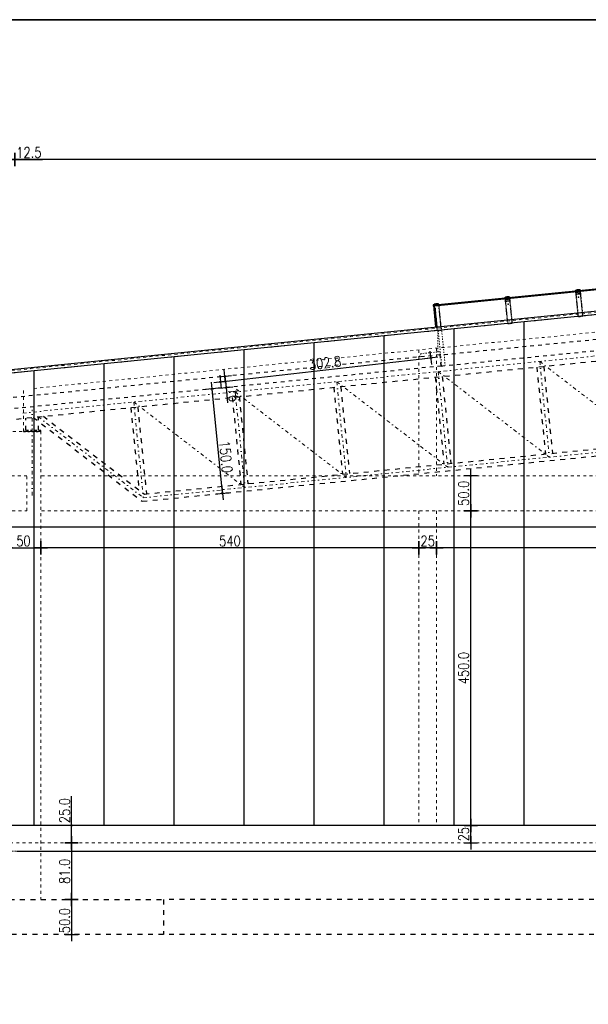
# Model space of a CAD drawing. Header units: millimetres. Extents: x 22865 to 60762, y -18816 to 15611.
# Tile 80 of 256: x 29054 to 29866, y 2919 to 4326. Entities that reach past the tile are written whole.
import ezdxf

# ---------------------------------------------------------------- set-up
doc = ezdxf.new("R2010")
doc.units = ezdxf.units.MM
for name, pattern in [('1_12', [3, 1, -1, 0, -1]), ('1_OTDI', [0]), ('DASHED', [15, 7, -8]), ('DASHED2', [0.375, 0.25, -0.125]), ('DOT', [6.35, 0, -6.35])]:
    doc.linetypes.add(name, pattern=pattern)
for name, color, linetype in [('18', 1, 'Continuous'), ('18lp', 1, 'DASHED2'), ('bramy przemyslowe', 5, 'Continuous'), ('Hatch', 8, 'Continuous'), ('KONCEPCJA-NAWIERZCHNIE', 252, 'Continuous'), ('plyty warstwowe PIR', 200, 'Continuous'), ('RAMLA', 2, 'Continuous'), ('RDZENIE', 3, 'Continuous'), ('SCIANY+ELEM-NIEWIDOCZNE', 250, 'DASHED'), ('WYMIARY', 6, 'Continuous')]:
    doc.layers.add(name, color=color, linetype=linetype)
doc.layers.add('OSIE SCIAN', color=151, linetype='Continuous', lineweight=18, plot=False)
doc.layers.add('sciany ppozarowe', color=10, linetype='Continuous', lineweight=18, plot=False)
doc.layers.add('projekt', color=6, linetype='Continuous', lineweight=9)
doc.styles.add('1-100', font='simplex.shx', dxfattribs={"width": 0.8, "height": 15})
doc.dimstyles.new('1-100', dxfattribs={"dimscale": 0.5, "dimtxt": 100, "dimasz": 1, "dimexe": 0.18, "dimexo": 0.0625, "dimgap": 5, "dimtad": 1, "dimdec": 1, "dimzin": 0, "dimdsep": 46, "dimtxsty": '1-100', "dimblk1": 'K', "dimblk2": 'K', "dimsah": 1, "dimcen": 0.09, "dimse1": 1, "dimse2": 1, "dimadec": 0, "dimazin": 0, "dimtfac": 1, "dimtdec": 1, "dimtofl": 0, "dimtmove": 0, "dimatfit": 3, "dimldrblk": 'K', "dimfxl": 0, "dimtolj": 1, "dimtzin": 0, "dimarcsym": 0})

# ---------------------------------------------------------------- blocks, each defined once
blk = doc.blocks.new('K')
for p, q in [((-19.1, 0), (19.1, 0)), ((0, -19.1), (0, 19.1))]:
    blk.add_line(p, q)
blk.add_circle((0, 0), 2.02)
blk = doc.blocks.new('*D1292')
at = {"layer": 'WYMIARY', "color": 0, "lineweight": -2}
blk.add_line((29343.6, 3649.7), (29328.7, 3798), dxfattribs=at)
at = {"layer": 'WYMIARY', "color": 0, "linetype": 'ByBlock', "lineweight": -2, "xscale": 0.5, "yscale": 0.5, "zscale": 0.5}
for p, rotation in [((29328.7, 3798.5), 95.71059313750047), ((29343.6, 3649.2), 275.7105931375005)]:
    blk.add_blockref('K', p, dxfattribs=dict(at, rotation=rotation))
at = {"layer": 'WYMIARY', "color": 0, "ltscale": 0.2, "insert": (29348.4, 3701.5), "char_height": 15, "attachment_point": 5, "rotation": 275.7106, "style": '1-100'}
blk.add_mtext('\\A1;150.0', dxfattribs=at)
blk = doc.blocks.new('*D1295')
at = {"layer": 'WYMIARY', "color": 0, "lineweight": -2}
blk.add_line((30836.3, 4126.5), (29047.3, 4126.5), dxfattribs=at)
at = {"layer": 'WYMIARY', "color": 0, "linetype": 'ByBlock', "lineweight": -2, "xscale": 0.5, "yscale": 0.5, "zscale": 0.5, "rotation": 180}
blk.add_blockref('K', (29046.8, 4126.5), dxfattribs=at)
at = {"layer": 'WYMIARY', "color": 0, "linetype": 'ByBlock', "lineweight": -2, "xscale": 0.5, "yscale": 0.5, "zscale": 0.5}
blk.add_blockref('K', (30836.8, 4126.5), dxfattribs=at)
at = {"layer": 'WYMIARY', "color": 0, "ltscale": 0.2, "insert": (29941.8, 4136.5), "char_height": 15, "attachment_point": 5, "style": '1-100'}
blk.add_mtext('\\A1;1790.0', dxfattribs=at)
blk = doc.blocks.new('*D1298')
at = {"layer": 'WYMIARY', "color": 0, "lineweight": -2}
for p, q in [((29046.3, 4126.5), (29034.8, 4126.5)), ((29046.8, 4126.5), (29086.6, 4126.5))]:
    blk.add_line(p, q, dxfattribs=at)
at = {"layer": 'WYMIARY', "color": 0, "linetype": 'ByBlock', "lineweight": -2, "xscale": 0.5, "yscale": 0.5, "zscale": 0.5, "rotation": 180}
blk.add_blockref('K', (29034.3, 4126.5), dxfattribs=at)
at = {"layer": 'WYMIARY', "color": 0, "linetype": 'ByBlock', "lineweight": -2, "xscale": 0.5, "yscale": 0.5, "zscale": 0.5}
blk.add_blockref('K', (29046.8, 4126.5), dxfattribs=at)
at = {"layer": 'WYMIARY', "color": 0, "ltscale": 0.2, "insert": (29067, 4136.5), "char_height": 15, "attachment_point": 5, "style": '1-100'}
blk.add_mtext('\\A1;12.5', dxfattribs=at)
blk = doc.blocks.new('*D1306')
at = {"layer": 'WYMIARY', "color": 0, "lineweight": -2}
blk.add_line((29128.1, 3148.8), (29128.1, 3068.8), dxfattribs=at)
at = {"layer": 'WYMIARY', "color": 0, "linetype": 'ByBlock', "lineweight": -2, "xscale": 0.5, "yscale": 0.5, "zscale": 0.5}
for p, rotation in [((29128.1, 3149.3), 90), ((29128.1, 3068.3), 270)]:
    blk.add_blockref('K', p, dxfattribs=dict(at, rotation=rotation))
at = {"layer": 'WYMIARY', "color": 0, "ltscale": 0.2, "insert": (29118.1, 3108.8), "char_height": 15, "attachment_point": 5, "rotation": 90, "style": '1-100'}
blk.add_mtext('\\A1;81.0', dxfattribs=at)
blk = doc.blocks.new('*D1307')
at = {"layer": 'WYMIARY', "color": 0, "lineweight": -2}
blk.add_line((29128.1, 3067.8), (29128.1, 3018.8), dxfattribs=at)
at = {"layer": 'WYMIARY', "color": 0, "linetype": 'ByBlock', "lineweight": -2, "xscale": 0.5, "yscale": 0.5, "zscale": 0.5}
for p, rotation in [((29128.1, 3068.3), 90), ((29128.1, 3018.3), 270)]:
    blk.add_blockref('K', p, dxfattribs=dict(at, rotation=rotation))
at = {"layer": 'WYMIARY', "color": 0, "ltscale": 0.2, "insert": (29118.1, 3038.3), "char_height": 15, "attachment_point": 5, "rotation": 90, "style": '1-100'}
blk.add_mtext('\\A1;50.0', dxfattribs=at)
blk = doc.blocks.new('*D1315')
at = {"layer": 'WYMIARY', "color": 0, "lineweight": -2}
for p, q in [((29347.2, 3815.9), (29348.7, 3801)), ((29348.7, 3800.5), (29350.9, 3778.5))]:
    blk.add_line(p, q, dxfattribs=at)
at = {"layer": 'WYMIARY', "color": 0, "linetype": 'ByBlock', "lineweight": -2, "xscale": 0.5, "yscale": 0.5, "zscale": 0.5}
for p, rotation in [((29347.1, 3816.4), 95.71059313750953), ((29348.7, 3800.5), 275.7105931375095)]:
    blk.add_blockref('K', p, dxfattribs=dict(at, rotation=rotation))
at = {"layer": 'WYMIARY', "color": 0, "ltscale": 0.2, "insert": (29359.8, 3790.3), "char_height": 15, "attachment_point": 5, "rotation": 275.7106, "style": '1-100'}
blk.add_mtext('\\A1;16', dxfattribs=at)
blk = doc.blocks.new('*D1316')
at = {"layer": 'WYMIARY', "color": 0, "lineweight": -2}
blk.add_line((29341.2, 3808.5), (29641.1, 3843), dxfattribs=at)
at = {"layer": 'WYMIARY', "color": 0, "linetype": 'ByBlock', "lineweight": -2, "xscale": 0.5, "yscale": 0.5, "zscale": 0.5}
for p, rotation in [((29641.6, 3843.1), 6.56202208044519), ((29340.7, 3808.5), 186.5620220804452)]:
    blk.add_blockref('K', p, dxfattribs=dict(at, rotation=rotation))
at = {"layer": 'WYMIARY', "color": 0, "ltscale": 0.2, "insert": (29490, 3835.7), "char_height": 15, "attachment_point": 5, "rotation": 6.562, "style": '1-100'}
blk.add_mtext('\\A1;302.8', dxfattribs=at)
blk = doc.blocks.new('*D1335')
at = {"layer": 'WYMIARY', "color": 0, "lineweight": -2}
for p, q in [((29128.1, 3174.3), (29128.1, 3216.4)), ((29128.1, 3149.8), (29128.1, 3173.8))]:
    blk.add_line(p, q, dxfattribs=at)
at = {"layer": 'WYMIARY', "color": 0, "linetype": 'ByBlock', "lineweight": -2, "xscale": 0.5, "yscale": 0.5, "zscale": 0.5}
for p, rotation in [((29128.1, 3174.3), 90), ((29128.1, 3149.3), 270)]:
    blk.add_blockref('K', p, dxfattribs=dict(at, rotation=rotation))
at = {"layer": 'WYMIARY', "color": 0, "ltscale": 0.2, "insert": (29118.1, 3195.6), "char_height": 15, "attachment_point": 5, "rotation": 90, "style": '1-100'}
blk.add_mtext('\\A1;25.0', dxfattribs=at)
blk = doc.blocks.new('*D1784')
at = {"layer": 'WYMIARY', "color": 0, "lineweight": -2}
blk.add_line((29698.2, 3149.8), (29698.2, 3173.8), dxfattribs=at)
at = {"layer": 'WYMIARY', "color": 0, "linetype": 'ByBlock', "lineweight": -2, "xscale": 0.5, "yscale": 0.5, "zscale": 0.5}
for p, rotation in [((29698.2, 3174.3), 90), ((29698.2, 3149.3), 270)]:
    blk.add_blockref('K', p, dxfattribs=dict(at, rotation=rotation))
at = {"layer": 'WYMIARY', "color": 0, "ltscale": 0.2, "insert": (29688.2, 3161.8), "char_height": 15, "attachment_point": 5, "rotation": 90, "style": '1-100'}
blk.add_mtext('\\A1;25', dxfattribs=at)
blk = doc.blocks.new('*D1785')
at = {"layer": 'WYMIARY', "color": 0, "lineweight": -2}
blk.add_line((29698.2, 3174.8), (29698.2, 3623.8), dxfattribs=at)
at = {"layer": 'WYMIARY', "color": 0, "linetype": 'ByBlock', "lineweight": -2, "xscale": 0.5, "yscale": 0.5, "zscale": 0.5}
for p, rotation in [((29698.2, 3624.3), 90), ((29698.2, 3174.3), 270)]:
    blk.add_blockref('K', p, dxfattribs=dict(at, rotation=rotation))
at = {"layer": 'WYMIARY', "color": 0, "ltscale": 0.2, "insert": (29688.2, 3399.3), "char_height": 15, "attachment_point": 5, "rotation": 90, "style": '1-100'}
blk.add_mtext('\\A1;450.0', dxfattribs=at)
blk = doc.blocks.new('*D1786')
at = {"layer": 'WYMIARY', "color": 0, "lineweight": -2}
blk.add_line((29698.2, 3624.8), (29698.2, 3673.8), dxfattribs=at)
at = {"layer": 'WYMIARY', "color": 0, "linetype": 'ByBlock', "lineweight": -2, "xscale": 0.5, "yscale": 0.5, "zscale": 0.5}
for p, rotation in [((29698.2, 3674.3), 90), ((29698.2, 3624.3), 270)]:
    blk.add_blockref('K', p, dxfattribs=dict(at, rotation=rotation))
at = {"layer": 'WYMIARY', "color": 0, "ltscale": 0.2, "insert": (29688.2, 3649.3), "char_height": 15, "attachment_point": 5, "rotation": 90, "style": '1-100'}
blk.add_mtext('\\A1;50.0', dxfattribs=at)
blk = doc.blocks.new('*D1789')
at = {"layer": 'WYMIARY', "color": 0, "lineweight": -2}
blk.add_line((30221.8, 3571.1), (29649.8, 3571.1), dxfattribs=at)
at = {"layer": 'WYMIARY', "color": 0, "linetype": 'ByBlock', "lineweight": -2, "xscale": 0.5, "yscale": 0.5, "zscale": 0.5, "rotation": 180}
blk.add_blockref('K', (29649.3, 3571.1), dxfattribs=at)
at = {"layer": 'WYMIARY', "color": 0, "linetype": 'ByBlock', "lineweight": -2, "xscale": 0.5, "yscale": 0.5, "zscale": 0.5}
blk.add_blockref('K', (30222.3, 3571.1), dxfattribs=at)
at = {"layer": 'WYMIARY', "color": 0, "ltscale": 0.2, "insert": (29955.1, 3581.1), "char_height": 15, "attachment_point": 5, "style": '1-100'}
blk.add_mtext('\\A1;573.0', dxfattribs=at)
blk = doc.blocks.new('*D1790')
at = {"layer": 'WYMIARY', "color": 0, "lineweight": -2}
blk.add_line((29623.8, 3571.1), (29084.8, 3571.1), dxfattribs=at)
at = {"layer": 'WYMIARY', "color": 0, "linetype": 'ByBlock', "lineweight": -2, "xscale": 0.5, "yscale": 0.5, "zscale": 0.5, "rotation": 180}
blk.add_blockref('K', (29084.3, 3571.1), dxfattribs=at)
at = {"layer": 'WYMIARY', "color": 0, "linetype": 'ByBlock', "lineweight": -2, "xscale": 0.5, "yscale": 0.5, "zscale": 0.5}
blk.add_blockref('K', (29624.3, 3571.1), dxfattribs=at)
at = {"layer": 'WYMIARY', "color": 0, "ltscale": 0.2, "insert": (29354.3, 3581.1), "char_height": 15, "attachment_point": 5, "style": '1-100'}
blk.add_mtext('\\A1;540', dxfattribs=at)
blk = doc.blocks.new('*D1792')
at = {"layer": 'WYMIARY', "color": 0, "lineweight": -2}
blk.add_line((29648.8, 3571.1), (29624.8, 3571.1), dxfattribs=at)
at = {"layer": 'WYMIARY', "color": 0, "linetype": 'ByBlock', "lineweight": -2, "xscale": 0.5, "yscale": 0.5, "zscale": 0.5, "rotation": 180}
blk.add_blockref('K', (29624.3, 3571.1), dxfattribs=at)
at = {"layer": 'WYMIARY', "color": 0, "linetype": 'ByBlock', "lineweight": -2, "xscale": 0.5, "yscale": 0.5, "zscale": 0.5}
blk.add_blockref('K', (29649.3, 3571.1), dxfattribs=at)
at = {"layer": 'WYMIARY', "color": 0, "ltscale": 0.2, "insert": (29636.8, 3581.1), "char_height": 15, "attachment_point": 5, "style": '1-100'}
blk.add_mtext('\\A1;25', dxfattribs=at)
blk = doc.blocks.new('*D1798')
at = {"layer": 'WYMIARY', "color": 0, "lineweight": -2}
blk.add_line((29034.8, 3571.1), (29083.8, 3571.1), dxfattribs=at)
at = {"layer": 'WYMIARY', "color": 0, "linetype": 'ByBlock', "lineweight": -2, "xscale": 0.5, "yscale": 0.5, "zscale": 0.5, "rotation": 180}
blk.add_blockref('K', (29034.3, 3571.1), dxfattribs=at)
at = {"layer": 'WYMIARY', "color": 0, "linetype": 'ByBlock', "lineweight": -2, "xscale": 0.5, "yscale": 0.5, "zscale": 0.5}
blk.add_blockref('K', (29084.3, 3571.1), dxfattribs=at)
at = {"layer": 'WYMIARY', "color": 0, "ltscale": 0.2, "insert": (29059.3, 3581.1), "char_height": 15, "attachment_point": 5, "style": '1-100'}
blk.add_mtext('\\A1;50', dxfattribs=at)
blk = doc.blocks.new('*D1799')
at = {"layer": 'WYMIARY', "color": 0, "lineweight": -2}
blk.add_line((29024.8, 3601.4), (30818.8, 3601.4), dxfattribs=at)
at = {"layer": 'WYMIARY', "color": 0, "linetype": 'ByBlock', "lineweight": -2, "xscale": 0.5, "yscale": 0.5, "zscale": 0.5, "rotation": 180}
blk.add_blockref('K', (29024.3, 3601.4), dxfattribs=at)
at = {"layer": 'WYMIARY', "color": 0, "linetype": 'ByBlock', "lineweight": -2, "xscale": 0.5, "yscale": 0.5, "zscale": 0.5}
blk.add_blockref('K', (30819.3, 3601.4), dxfattribs=at)
at = {"layer": 'WYMIARY', "color": 0, "ltscale": 0.2, "insert": (29921.8, 3611.4), "char_height": 15, "attachment_point": 5, "style": '1-100'}
blk.add_mtext('\\A1;1795', dxfattribs=at)

msp = doc.modelspace()

# ---------------------------------------------------------------- hatches: boundary and pattern name
at = {"layer": 'Hatch'}
h = msp.add_hatch(dxfattribs=at)
h.set_pattern_fill('ANSI31', color=256, angle=185.71059, style=0)
h.set_pattern_definition([(39.289407, (33343.65527, 1967.59342), (-0.0791547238, 0.0967446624), [])])
h.paths.add_polyline_path([(29848.59, 3936.91), (29849.46, 3937), (29851.72, 3937.23), (29851.74, 3937.03), (29848.81, 3936.74), (29849.06, 3934.15), (29854.64, 3934.71), (29854.38, 3937.29), (29852.34, 3937.09), (29852.32, 3937.29), (29854.56, 3937.51), (29854.86, 3934.53), (29848.89, 3933.93)])
h = msp.add_hatch(dxfattribs=at)
h.set_pattern_fill('ANSI31', color=256, angle=95.71059, style=0)
h.set_pattern_definition([(129.289407, (32808.86546, 2212.42125), (-0.0967446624, -0.0791547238), [])])
h.paths.add_polyline_path([(29648.7, 3919), (29644.72, 3918.6), (29644.92, 3916.61), (29645.12, 3916.63), (29644.94, 3918.42), (29648.72, 3918.8)])
msp.add_hatch(color=256, dxfattribs=at).paths.add_polyline_path([(29645.12, 3916.63), (29644.92, 3916.61, 0.4100959), (29645.14, 3916.43)])
h = msp.add_hatch(dxfattribs=at)
h.set_pattern_fill('ANSI31', color=256, angle=185.71059, style=0)
h.set_pattern_definition([(39.289407, (33444.49234, 1957.50972), (-0.0791547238, 0.0967446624), [])])
h.paths.add_polyline_path([(29747.75, 3926.83), (29748.62, 3926.92), (29750.88, 3927.14), (29750.9, 3926.95), (29747.97, 3926.65), (29748.23, 3924.06), (29753.8, 3924.62), (29753.54, 3927.21), (29751.5, 3927.01), (29751.48, 3927.2), (29753.72, 3927.43), (29754.02, 3924.44), (29748.05, 3923.85)])

# ---------------------------------------------------------------- linework, layer by layer
at = {"color": 251}
for p in [(29852.34, 3929.55), (29852.34, 3929.55), (29852.34, 3929.55), (29852.34, 3929.55), (29751.5, 3919.47), (29751.5, 3919.47), (29751.5, 3919.47), (29751.5, 3919.47)]:
    msp.add_point(p, dxfattribs=at)
at = {"color": 2}
for p in [(29852.34, 3929.55), (29852.34, 3929.55), (29751.5, 3919.47), (29751.5, 3919.47)]:
    msp.add_point(p, dxfattribs=at)
at = {"layer": '18'}
for p, q in [((29019.31, 3824.31), (30161.8, 3938.56)), ((29019.31, 3819.31), (30162.29, 3933.61))]:
    msp.add_line(p, q, dxfattribs=at)
at = {"layer": '18lp', "ltscale": 0.7}
for points in [[(29851.53, 3907.53), (29848.56, 3937.21)], [(29854.53, 3937.81), (29857.5, 3908.13)], [(29655.82, 3887.96), (29652.7, 3919.19)], [(29750.69, 3897.45), (29747.72, 3927.13)], [(29753.69, 3927.72), (29756.66, 3898.04)], [(29647.21, 3913.76), (29649.85, 3887.36)]]:
    msp.add_lwpolyline(points, dxfattribs=at)
at = {"layer": '18lp', "color": 250, "ltscale": 5}
for points in [[(29857.55, 3907.63), (29858.09, 3902.16), (29852.12, 3901.57), (29851.58, 3907.03)], [(29655.87, 3887.46), (29656.42, 3882), (29650.45, 3881.4), (29649.9, 3886.87)], [(29756.71, 3897.55), (29757.25, 3892.08), (29751.28, 3891.48), (29750.74, 3896.95)]]:
    msp.add_lwpolyline(points, dxfattribs=at)
at = {"layer": 'bramy przemyslowe', "color": 3, "ltscale": 0.2}
msp.add_lwpolyline([(32092.41, 4326.45), (27011.58, 4326.45), (27011.58, 1486.45), (32092.41, 1486.45)], close=True, dxfattribs=at)
at = {"layer": 'Hatch'}
for p, q in [((29750.13, 3930.15), (29750.73, 3930.21)), ((29850.97, 3940.23), (29851.57, 3940.29)), ((29644.55, 3836.87), (29644.81, 3836.9))]:
    msp.add_line(p, q, dxfattribs=at)
at = {"layer": 'Hatch', "color": 6}
for points in [[(29646.74, 3918.6), (30153.71, 3969.3), (30153.87, 3967.74), (29646.68, 3917.02)], [(29647.1, 3912.86), (29646.54, 3918.49), (29644.95, 3918.33), (29645.51, 3912.7)], [(29645.51, 3912.7), (29648.06, 3887.18)], [(29649.65, 3887.34), (29647.1, 3912.86)]]:
    msp.add_lwpolyline(points, dxfattribs=at)
at = {"layer": 'Hatch'}
for points in [[(29748.23, 3929.18), (29748.62, 3929.22, -0.4142136), (29748.68, 3929.17), (29748.69, 3929.04, -0.1989124), (29748.68, 3929.01), (29748.56, 3928.86, -0.1453714), (29748.5, 3928.81), (29748.41, 3928.8), (29748.5, 3928.92, 0.6681786), (29748.46, 3929), (29748.21, 3928.98, 0.1989124), (29748.18, 3928.96), (29748.06, 3928.81, -0.3194246), (29748, 3928.76), (29747.91, 3928.75), (29748, 3928.87, 0.6681786), (29747.96, 3928.95), (29747.52, 3928.91, 0.1989124), (29747.48, 3928.89), (29747.24, 3928.69), (29747.3, 3929.35), (29747.33, 3929.35, -0.3214064), (29747.38, 3929.32), (29747.46, 3929.14, 0.3214064), (29747.51, 3929.11), (29747.91, 3929.15, 0.4142136), (29747.96, 3929.2), (29747.95, 3929.33), (29747.84, 3929.32), (29747.87, 3929.4, -0.1989124), (29747.88, 3929.44), (29748, 3929.58, -0.4142136), (29748.07, 3929.59), (29748.2, 3929.47, -0.1989124), (29748.22, 3929.44), (29748.27, 3929.36), (29748.17, 3929.35), (29748.18, 3929.22, 0.4142136)], [(29748.02, 3929.45, -1), (29748.08, 3929.45), (29748.08, 3929.45), (29748.1, 3929.19, -1), (29748.04, 3929.18)], [(29752.79, 3929.59), (29752.4, 3929.56, 0.4142136), (29752.35, 3929.5), (29752.37, 3929.37, 0.1989124), (29752.38, 3929.34), (29752.53, 3929.22, 0.1453714), (29752.6, 3929.18), (29752.69, 3929.19), (29752.57, 3929.29, -0.6681786), (29752.6, 3929.37), (29752.84, 3929.4, -0.1989124), (29752.88, 3929.39), (29753.03, 3929.27, 0.3194246), (29753.1, 3929.23), (29753.19, 3929.24), (29753.07, 3929.34, -0.6681786), (29753.1, 3929.42), (29753.54, 3929.47, -0.1989124), (29753.58, 3929.46), (29753.86, 3929.31), (29753.66, 3929.95), (29753.64, 3929.95, 0.3214064), (29753.6, 3929.91), (29753.55, 3929.7, -0.3214064), (29753.51, 3929.67), (29753.1, 3929.63, -0.4142136), (29753.05, 3929.67), (29753.04, 3929.8), (29753.14, 3929.81), (29753.09, 3929.89, 0.1989124), (29753.08, 3929.92), (29752.94, 3930.03, 0.4142136), (29752.87, 3930.03), (29752.76, 3929.89, 0.1989124), (29752.74, 3929.85), (29752.71, 3929.76), (29752.82, 3929.77), (29752.83, 3929.65, -0.4142136)], [(29752.93, 3930.1, 1), (29752.87, 3930.09), (29752.87, 3930.09), (29752.89, 3929.83, 1), (29752.95, 3929.83)], [(29849.07, 3939.26), (29849.46, 3939.3, -0.4142136), (29849.51, 3939.26), (29849.53, 3939.13, -0.1989124), (29849.51, 3939.09), (29849.39, 3938.94, -0.1453714), (29849.33, 3938.89), (29849.24, 3938.88), (29849.34, 3939, 0.6681786), (29849.3, 3939.08), (29849.05, 3939.06, 0.1989124), (29849.02, 3939.04), (29848.9, 3938.89, -0.3194246), (29848.84, 3938.84), (29848.75, 3938.83), (29848.84, 3938.95, 0.6681786), (29848.8, 3939.03), (29848.35, 3938.99, 0.1989124), (29848.32, 3938.97), (29848.08, 3938.77), (29848.14, 3939.44), (29848.16, 3939.44, -0.3214064), (29848.21, 3939.41), (29848.3, 3939.22, 0.3214064), (29848.35, 3939.19), (29848.75, 3939.23, 0.4142136), (29848.8, 3939.28), (29848.78, 3939.41), (29848.68, 3939.4), (29848.71, 3939.49, -0.1989124), (29848.72, 3939.52), (29848.83, 3939.66, -0.4142136), (29848.9, 3939.67), (29849.04, 3939.56, -0.1989124), (29849.06, 3939.52), (29849.11, 3939.44), (29849, 3939.43), (29849.02, 3939.31, 0.4142136)], [(29848.85, 3939.53, -1), (29848.91, 3939.54), (29848.91, 3939.54), (29848.94, 3939.27, -1), (29848.88, 3939.26)], [(29853.62, 3939.68), (29853.23, 3939.64, 0.4142136), (29853.19, 3939.58), (29853.2, 3939.46, 0.1989124), (29853.22, 3939.42), (29853.37, 3939.3, 0.1453714), (29853.44, 3939.26), (29853.53, 3939.27), (29853.41, 3939.37, -0.6681786), (29853.44, 3939.46), (29853.68, 3939.48, -0.1989124), (29853.72, 3939.47), (29853.87, 3939.35, 0.3194246), (29853.93, 3939.31), (29854.03, 3939.32), (29853.91, 3939.42, -0.6681786), (29853.94, 3939.51), (29854.38, 3939.55, -0.1989124), (29854.42, 3939.54), (29854.69, 3939.39), (29854.5, 3940.03), (29854.48, 3940.03, 0.3214064), (29854.43, 3939.99), (29854.39, 3939.79, -0.3214064), (29854.34, 3939.75), (29853.94, 3939.71, -0.4142136), (29853.89, 3939.75), (29853.87, 3939.88), (29853.98, 3939.89), (29853.93, 3939.97, 0.1989124), (29853.91, 3940), (29853.78, 3940.12, 0.4142136), (29853.71, 3940.11), (29853.59, 3939.97, 0.1989124), (29853.58, 3939.94), (29853.55, 3939.85), (29853.66, 3939.86), (29853.67, 3939.73, -0.4142136)], [(29853.76, 3940.18, 1), (29853.7, 3940.18), (29853.7, 3940.18), (29853.73, 3939.91, 1), (29853.79, 3939.92)], [(29646.93, 3919.21), (29647.32, 3919.25, -0.4142136), (29647.37, 3919.2), (29647.39, 3919.08, -0.1989124), (29647.38, 3919.04), (29647.26, 3918.89, -0.1453714), (29647.2, 3918.84), (29647.1, 3918.83), (29647.2, 3918.95, 0.6681786), (29647.16, 3919.03), (29646.91, 3919.01, 0.1989124), (29646.88, 3918.99), (29646.76, 3918.84, -0.3194246), (29646.7, 3918.79), (29646.61, 3918.78), (29646.7, 3918.9, 0.6681786), (29646.66, 3918.98), (29646.22, 3918.94, 0.1989124), (29646.18, 3918.92), (29645.94, 3918.72), (29646, 3919.38), (29646.02, 3919.39, -0.3214064), (29646.07, 3919.36), (29646.16, 3919.17, 0.3214064), (29646.21, 3919.14), (29646.61, 3919.18, 0.4142136), (29646.66, 3919.23), (29646.65, 3919.36), (29646.54, 3919.35), (29646.57, 3919.44, -0.1989124), (29646.58, 3919.47), (29646.7, 3919.61, -0.4142136), (29646.77, 3919.62), (29646.9, 3919.5, -0.1989124), (29646.92, 3919.47), (29646.97, 3919.39), (29646.86, 3919.38), (29646.88, 3919.25, 0.4142136)], [(29646.71, 3919.48, -1), (29646.77, 3919.48), (29646.77, 3919.48), (29646.8, 3919.22, -1), (29646.74, 3919.21)], [(29651.5, 3919.5), (29651.11, 3919.47, 0.4142136), (29651.06, 3919.41), (29651.08, 3919.28, 0.1989124), (29651.1, 3919.25), (29651.24, 3919.13, 0.1453714), (29651.31, 3919.09), (29651.4, 3919.1), (29651.29, 3919.2, -0.6681786), (29651.31, 3919.29), (29651.56, 3919.31, -0.1989124), (29651.59, 3919.3), (29651.74, 3919.18, 0.3194246), (29651.81, 3919.14), (29651.9, 3919.15), (29651.78, 3919.25, -0.6681786), (29651.81, 3919.33), (29652.25, 3919.38, -0.1989124), (29652.29, 3919.37), (29652.57, 3919.22), (29652.37, 3919.86), (29652.35, 3919.86, 0.3214064), (29652.31, 3919.82), (29652.26, 3919.62, -0.3214064), (29652.22, 3919.58), (29651.82, 3919.54, -0.4142136), (29651.76, 3919.58), (29651.75, 3919.71), (29651.85, 3919.72), (29651.8, 3919.8, 0.1989124), (29651.79, 3919.83), (29651.65, 3919.94, 0.4142136), (29651.58, 3919.94), (29651.47, 3919.8, 0.1989124), (29651.46, 3919.76), (29651.42, 3919.67), (29651.53, 3919.68), (29651.54, 3919.56, -0.4142136)], [(29651.66, 3919.81, 1), (29651.6, 3919.8), (29651.6, 3919.8), (29651.62, 3919.54, 1), (29651.68, 3919.54)]]:
    msp.add_lwpolyline(points, format="xyb", close=True, dxfattribs=at)
for points in [[(29750.13, 3930.15), (29749.71, 3930.11), (29748.6, 3929.84, 0.375902), (29748.56, 3929.79), (29748.61, 3929.24, -0.4142136), (29748.57, 3929.19), (29748.22, 3929.15), (29748.2, 3929.35), (29748.35, 3929.37, 0.4142136), (29748.4, 3929.42), (29748.36, 3929.73, 0.4535919), (29748.3, 3929.77), (29747.71, 3929.64, 0.375902), (29747.68, 3929.58), (29747.7, 3929.35, 0.4142136), (29747.75, 3929.31), (29747.9, 3929.32), (29747.92, 3929.12), (29747.57, 3929.09, -0.4142136), (29747.52, 3929.13), (29747.46, 3929.74, -0.375902), (29747.5, 3929.79), (29749.66, 3930.3), (29750.11, 3930.35)], [(29750.11, 3930.35), (29751.16, 3930.45), (29753.38, 3930.38, -0.375902), (29753.43, 3930.33), (29753.49, 3929.73, -0.4142136), (29753.45, 3929.67), (29753.1, 3929.64), (29753.08, 3929.84), (29753.23, 3929.85, 0.4142136), (29753.27, 3929.91), (29753.25, 3930.14, 0.375902), (29753.2, 3930.18), (29752.6, 3930.2, 0.4535919), (29752.54, 3930.15), (29752.57, 3929.84, 0.4142136), (29752.63, 3929.79), (29752.78, 3929.81), (29752.8, 3929.61), (29752.45, 3929.58, -0.4142136), (29752.4, 3929.62), (29752.34, 3930.17, 0.375902), (29752.29, 3930.21), (29751.15, 3930.25), (29750.73, 3930.21)], [(29850.97, 3940.23), (29850.55, 3940.19), (29849.43, 3939.93, 0.375902), (29849.4, 3939.87), (29849.45, 3939.33, -0.4142136), (29849.41, 3939.27), (29849.06, 3939.24), (29849.04, 3939.44), (29849.19, 3939.45, 0.4142136), (29849.23, 3939.5), (29849.2, 3939.81, 0.4535919), (29849.14, 3939.86), (29848.55, 3939.72, 0.375902), (29848.51, 3939.67), (29848.54, 3939.44, 0.4142136), (29848.59, 3939.39), (29848.74, 3939.41), (29848.76, 3939.21), (29848.41, 3939.17, -0.4142136), (29848.36, 3939.22), (29848.3, 3939.82, -0.375902), (29848.33, 3939.87), (29850.5, 3940.39), (29850.95, 3940.43)], [(29850.95, 3940.43), (29851.99, 3940.53), (29854.22, 3940.46, -0.375902), (29854.27, 3940.42), (29854.33, 3939.81, -0.4142136), (29854.28, 3939.76), (29853.93, 3939.72), (29853.91, 3939.92), (29854.06, 3939.94, 0.4142136), (29854.11, 3939.99), (29854.09, 3940.22, 0.375902), (29854.04, 3940.27), (29853.43, 3940.29, 0.4535919), (29853.38, 3940.23), (29853.41, 3939.92, 0.4142136), (29853.47, 3939.88), (29853.62, 3939.89), (29853.64, 3939.69), (29853.29, 3939.66, -0.4142136), (29853.23, 3939.7), (29853.18, 3940.25, 0.375902), (29853.13, 3940.3), (29851.99, 3940.33), (29851.57, 3940.29)], [(29648.83, 3920.22), (29648.38, 3920.17), (29646.21, 3919.66, 0.375902), (29646.17, 3919.61), (29646.23, 3919, 0.4142136), (29646.29, 3918.96), (29646.64, 3918.99), (29646.62, 3919.19), (29646.47, 3919.18, -0.4142136), (29646.41, 3919.22), (29646.39, 3919.45, -0.375902), (29646.43, 3919.51), (29647.02, 3919.65, -0.4535919), (29647.08, 3919.6), (29647.11, 3919.29, -0.4142136), (29647.07, 3919.24), (29646.92, 3919.22), (29646.94, 3919.02), (29647.28, 3919.06, 0.4142136), (29647.33, 3919.11), (29647.27, 3919.66, -0.375902), (29647.31, 3919.72), (29648.43, 3919.98), (29648.85, 3920.02)], [(29648.85, 3920.02), (29649.87, 3920.12), (29651.01, 3920.09, -0.375902), (29651.06, 3920.04), (29651.11, 3919.49, 0.4142136), (29651.17, 3919.45), (29651.51, 3919.48), (29651.49, 3919.68), (29651.34, 3919.67, -0.4142136), (29651.29, 3919.71), (29651.26, 3920.02, -0.4535919), (29651.31, 3920.08), (29651.92, 3920.06, -0.375902), (29651.96, 3920.01), (29651.99, 3919.78, -0.4142136), (29651.94, 3919.73), (29651.79, 3919.71), (29651.81, 3919.51), (29652.16, 3919.55, 0.4142136), (29652.21, 3919.6), (29652.14, 3920.2, 0.375902), (29652.1, 3920.25), (29649.87, 3920.32), (29648.83, 3920.22)]]:
    msp.add_lwpolyline(points, format="xyb", dxfattribs=at)
at = {"layer": 'Hatch', "color": 2}
for points in [[(29852.32, 3937.29), (29854.56, 3937.51), (29854.86, 3934.53), (29848.89, 3933.93), (29848.59, 3936.91), (29851.72, 3937.23)], [(29852.34, 3937.09), (29854.38, 3937.29), (29854.64, 3934.71), (29849.06, 3934.15), (29848.81, 3936.74), (29851.74, 3937.03)], [(29751.48, 3927.2), (29753.72, 3927.43), (29754.02, 3924.44), (29748.05, 3923.85), (29747.75, 3926.83), (29751.48, 3927.2)], [(29751.5, 3927.01), (29753.54, 3927.21), (29753.8, 3924.62), (29748.23, 3924.06), (29747.97, 3926.65), (29751.5, 3927.01)]]:
    msp.add_lwpolyline(points, dxfattribs=at)
at = {"layer": 'Hatch'}
msp.add_lwpolyline([(29648.7, 3919), (29644.72, 3918.6), (29644.92, 3916.61), (29645.12, 3916.63), (29644.94, 3918.42), (29648.72, 3918.8)], close=True, dxfattribs=at)
msp.add_lwpolyline([(29645.05, 3917.33), (29644.95, 3918.33), (29646.54, 3918.49), (29646.64, 3917.49)], dxfattribs=at)
msp.add_arc((29645.12, 3916.63), 0.2, 185.71059, 274.90392, dxfattribs=at)
at = {"layer": 'KONCEPCJA-NAWIERZCHNIE', "color": 4}
msp.add_line((29049.31, 3137.31), (31313.05, 3137.31), dxfattribs=at)
at = {"layer": 'OSIE SCIAN', "color": 250, "linetype": '1_12', "lineweight": 15, "ltscale": 5}
for p, q in [((29058.56, 3763.95), (30823.56, 3940.45)), ((29796.81, 3837.77), (29810.49, 3700.95)), ((29796.81, 3837.77), (29955.49, 3715.45)), ((29651.81, 3823.27), (29665.49, 3686.45)), ((29651.81, 3823.27), (29810.49, 3700.95)), ((29506.81, 3808.77), (29520.49, 3671.95)), ((29506.81, 3808.77), (29665.49, 3686.45)), ((29230.49, 3642.95), (30680.49, 3787.95)), ((29361.81, 3794.27), (29375.49, 3657.45)), ((29361.81, 3794.27), (29520.49, 3671.95)), ((29216.81, 3779.77), (29230.49, 3642.95)), ((29216.81, 3779.77), (29375.49, 3657.45)), ((29071.81, 3646.12), (29071.81, 3768.77)), ((29080.46, 3758.6), (29230.49, 3642.95))]:
    msp.add_line(p, q, dxfattribs=at)
at = {"layer": 'plyty warstwowe PIR', "linetype": 'DASHED', "lineweight": -2, "ltscale": 0.75}
for p, q in [((29660.2, 3847.73), (30157.86, 3897.49)), ((29656.08, 3831.23), (30159.31, 3881.56)), ((29654.49, 3847.16), (29025.31, 3784.24)), ((29656.08, 3831.23), (29654.49, 3847.16)), ((29656.08, 3831.23), (29025.31, 3768.16))]:
    msp.add_line(p, q, dxfattribs=at)
at = {"layer": 'plyty warstwowe PIR', "lineweight": -2}
for p, q in [((29774.28, 3894.8), (29774.28, 3174.31)), ((29574.28, 3874.8), (29574.28, 3174.31)), ((29674.28, 3884.8), (29674.28, 3174.31)), ((29474.28, 3864.8), (29474.28, 3174.31)), ((29274.28, 3844.8), (29274.28, 3174.31)), ((29374.28, 3854.8), (29374.28, 3174.31)), ((29174.28, 3834.8), (29174.28, 3174.31)), ((29074.28, 3824.8), (29074.28, 3174.31)), ((30819.31, 3174.31), (29024.31, 3174.31))]:
    msp.add_line(p, q, dxfattribs=at)
at = {"layer": 'projekt', "color": 1, "linetype": 'DASHED', "lineweight": 15, "ltscale": 0.6}
for q in [(29034.31, 3737.81), (29084.31, 3068.31)]:
    msp.add_line((29084.31, 3737.81), q, dxfattribs=at)
msp.add_lwpolyline([(29064.31, 3674.31), (29034.31, 3674.31), (29034.31, 3624.31), (29064.31, 3624.31)], close=True, dxfattribs=at)
at = {"layer": 'RAMLA', "color": 2}
msp.add_lwpolyline([(27011.58, 4326.45), (32092.41, 4326.45), (32092.41, 1486.45), (27011.58, 1486.45)], close=True, dxfattribs=at)
at = {"layer": 'RDZENIE', "color": 1, "linetype": 'DASHED'}
msp.add_lwpolyline([(29259.31, 3018.31), (28859.31, 3018.31), (28859.31, 3068.31), (29259.31, 3068.31)], close=True, dxfattribs=at)
at = {"layer": 'sciany ppozarowe', "color": 251, "linetype": '1_OTDI', "lineweight": 15, "ltscale": 0.02}
msp.add_line((29084.31, 3737.81), (29059.31, 3737.81), dxfattribs=at)
at = {"layer": 'sciany ppozarowe', "color": 4, "linetype": 'DOT', "lineweight": 15, "ltscale": 0.5}
msp.add_line((30855.31, 3137.31), (29034.31, 3137.31), dxfattribs=at)
at = {"layer": 'SCIANY+ELEM-NIEWIDOCZNE', "color": 250, "linetype": 'DASHED', "lineweight": 15, "ltscale": 0.6}
msp.add_line((29024.31, 3822.81), (30819.31, 4002.31), dxfattribs=at)
at = {"layer": 'SCIANY+ELEM-NIEWIDOCZNE', "color": 1, "linetype": 'DASHED', "lineweight": 15, "ltscale": 0.6}
for p, q in [((29034.3, 3820.41), (30824.3, 3999.41)), ((29074.28, 3799.31), (30824.16, 3974.29)), ((29624.31, 3854.31), (29624.31, 3674.31)), ((29649.31, 3856.81), (29649.31, 3674.31)), ((29059.31, 3737.81), (29059.31, 3796.31)), ((30799.31, 3674.31), (29084.31, 3674.31)), ((30799.31, 3624.31), (29084.31, 3624.31)), ((29624.31, 3624.31), (29624.31, 3174.31)), ((29649.31, 3624.31), (29649.31, 3174.31)), ((30799.31, 3149.31), (28771.31, 3149.31))]:
    msp.add_line(p, q, dxfattribs=at)
at = {"layer": 'SCIANY+ELEM-NIEWIDOCZNE', "color": 8}
for p, q in [((29034.31, 3753.98), (30824.31, 3932.98)), ((29792.58, 3829.81), (29805.02, 3705.43)), ((29802.53, 3830.81), (29814.97, 3706.43)), ((29657.53, 3816.31), (29669.97, 3691.93)), ((29512.53, 3801.81), (29524.97, 3677.43)), ((29647.58, 3815.31), (29660.02, 3690.93)), ((29231.97, 3648.13), (30678.01, 3792.73)), ((29367.53, 3787.31), (29379.97, 3662.93)), ((29502.58, 3800.81), (29515.02, 3676.43)), ((29229.01, 3637.78), (30682.96, 3783.18)), ((29357.58, 3786.31), (29370.02, 3661.93)), ((29087.71, 3759.32), (29231.97, 3648.13)), ((29212.58, 3771.81), (29224.36, 3653.99)), ((29222.53, 3772.81), (29234.97, 3648.43)), ((29062.81, 3738.81), (29062.81, 3756.83)), ((29073.21, 3757.87), (29229.01, 3637.78)), ((29080.81, 3738.81), (29080.81, 3758.63))]:
    msp.add_line(p, q, dxfattribs=at)
at = {"layer": 'SCIANY+ELEM-NIEWIDOCZNE', "color": 250, "linetype": 'DASHED', "lineweight": 15, "ltscale": 0.25}
for p, q in [((29651.34, 3851.36), (29651.34, 3882.01)), ((29651.74, 3882.05), (29656.8, 3831.46)), ((29656.81, 3881.56), (29661.79, 3831.81)), ((29624.98, 3844.2), (29627.45, 3848.97)), ((29654.04, 3851.63), (29627.45, 3848.97)), ((29654.49, 3847.16), (29654.04, 3851.63))]:
    msp.add_line(p, q, dxfattribs=at)
at = {"layer": 'SCIANY+ELEM-NIEWIDOCZNE'}
for p, q in [((30624.31, 3068.31), (29259.31, 3068.31)), ((30624.31, 3018.31), (29259.31, 3018.31))]:
    msp.add_line(p, q, dxfattribs=at)
at = {"layer": 'SCIANY+ELEM-NIEWIDOCZNE', "color": 8, "ltscale": 0.4}
msp.add_lwpolyline([(29059.31, 3737.81), (29084.31, 3737.81), (29084.31, 3738.81), (29059.31, 3738.81)], close=True, dxfattribs=at)

# ---------------------------------------------------------------- dimensions: what is measured, and where the dimension line sits
at = {"layer": 'WYMIARY'}
for base, p1, p2, angle, picture, middle, dimtype in [((29034.31, 4126.45), (29046.81, 3372.66), (29034.31, 3372.66), 180, '*D1298', (29066.95, 4126.45), 160), ((29328.68, 3798.5), (29346.01, 3649.48), (29331.09, 3798.74), 95.71059, '*D1292', (29338.48, 3700.5), 161), ((29649.31, 3571.07), (30222.31, 3535.68), (29649.31, 3535.68), 180, '*D1789', (29955.06, 3571.07), 160), ((29128.1, 3018.31), (29248.24, 3068.31), (29248.24, 3018.31), 90, '*D1307', (29128.1, 3038.31), 160)]:
    dim = msp.add_linear_dim(base=base, p1=p1, p2=p2, angle=angle, dimstyle='1-100', override={"dimtxsty": '1-100', "dimldrblk": 'K'}, dxfattribs=at)
    dim.commit()
    dim.dimension.update_dxf_attribs({"geometry": picture, "text_midpoint": middle, "dimtype": dimtype})
for base, p1, p2, angle, override, picture, middle in [((29046.81, 4126.45), (30836.81, 4104.1), (29046.81, 4104.1), 180, {"dimtxsty": '1-100', "dimldrblk": 'K'}, '*D1295', (29941.81, 4136.45)), ((29084.31, 3571.07), (29624.31, 3718.61), (29084.31, 3583.46), 180, {"dimdec": 0, "dimtxsty": '1-100', "dimldrblk": 'K'}, '*D1790', (29354.31, 3581.07)), ((29698.24, 3674.31), (29707.8, 3624.31), (29707.8, 3674.31), 90, {"dimtxsty": '1-100', "dimldrblk": 'K'}, '*D1786', (29688.24, 3649.31)), ((29698.24, 3624.31), (29707.8, 3174.31), (29707.8, 3624.31), 90, {"dimtxsty": '1-100', "dimldrblk": 'K'}, '*D1785', (29688.24, 3399.31)), ((29624.31, 3571.07), (29649.31, 3540.79), (29624.31, 3540.79), 180, {"dimdec": 0, "dimtxsty": '1-100', "dimldrblk": 'K'}, '*D1792', (29636.81, 3581.07)), ((29128.1, 3174.31), (29118.55, 3149.31), (29118.55, 3174.31), 90, {"dimtxsty": '1-100', "dimldrblk": 'K'}, '*D1335', (29118.1, 3195.6)), ((29698.24, 3174.31), (29712.56, 3149.31), (29712.56, 3174.31), 90, {"dimdec": 0, "dimtxsty": '1-100', "dimldrblk": 'K'}, '*D1784', (29688.24, 3161.81)), ((29128.1, 3068.31), (29172.99, 3149.31), (29248.24, 3068.31), 90, {"dimtxsty": '1-100', "dimldrblk": 'K'}, '*D1306', (29118.1, 3108.81))]:
    dim = msp.add_linear_dim(base=base, p1=p1, p2=p2, angle=angle, dimstyle='1-100', override=override, dxfattribs=at)
    dim.commit()
    dim.dimension.update_dxf_attribs({"geometry": picture, "text_midpoint": middle})
for p2, distance, override, picture, middle in [((29640.75, 3850.3), -7.26, {"dimtxsty": '1-100', "dimldrblk": 'K'}, '*D1316', (29490.01, 3835.72)), ((29341.49, 3799.78), 7.26, {"dimdec": 0, "dimtxsty": '1-100', "dimldrblk": 'K'}, '*D1315', (29359.79, 3790.26))]:
    dim = msp.add_aligned_dim(p1=(29339.9, 3815.7), p2=p2, distance=distance, dimstyle='1-100', override=override, dxfattribs=at)
    dim.commit()
    dim.dimension.update_dxf_attribs({"geometry": picture, "text_midpoint": middle})
for base, p1, p2, picture, middle in [((30819.31, 3601.37), (29024.31, 3610.92), (30819.31, 3610.92), '*D1799', (29921.81, 3611.37)), ((29084.31, 3571.07), (29034.31, 3561.51), (29084.31, 3561.51), '*D1798', (29059.31, 3581.07))]:
    dim = msp.add_linear_dim(base=base, p1=p1, p2=p2, dimstyle='1-100', override={"dimdec": 0, "dimtxsty": '1-100', "dimldrblk": 'K'}, dxfattribs=at)
    dim.commit()
    dim.dimension.update_dxf_attribs({"geometry": picture, "text_midpoint": middle})

doc.saveas('drawing.dxf')
